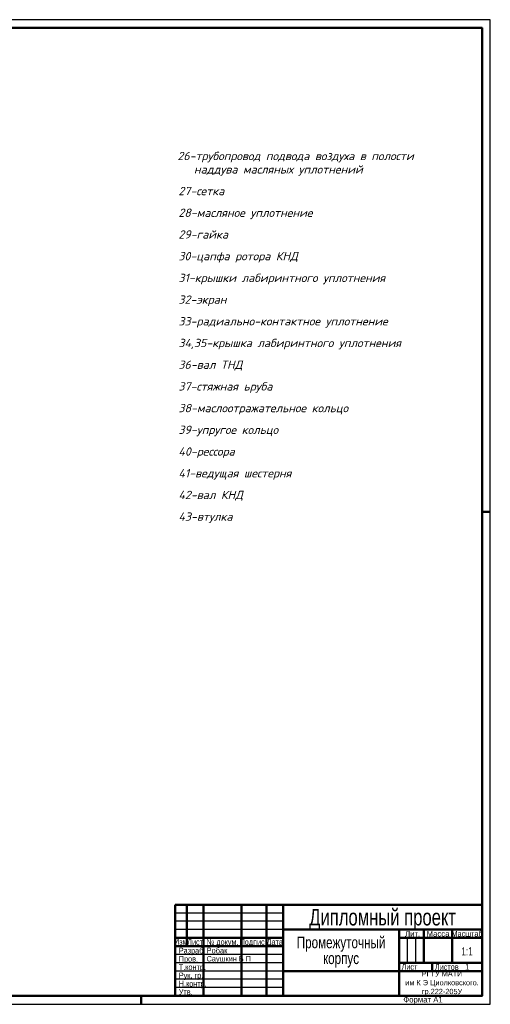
# Model space of a CAD drawing. Header units: millimetres. Extents: x 612 to 1453, y -79 to 515.
# Tile 5 of 5: x 1169 to 1453, y -79 to 515. Entities that reach past the tile are written whole.
import ezdxf
from ezdxf.enums import TextEntityAlignment as Align

# ---------------------------------------------------------------- set-up
doc = ezdxf.new("R2010")
doc.units = ezdxf.units.MM
doc.layers.add('AM_6', color=2, linetype='Continuous', lineweight=35)
doc.layers.add('AM_BOR', color=7, linetype='Continuous', lineweight=50)
doc.styles.add('ROMANS', font='romans.shx', dxfattribs={"oblique": 15, "height": 5})
doc.styles.get("Standard").update_dxf_attribs({"font": 'aaa.shx'})

# ---------------------------------------------------------------- blocks, each defined once
blk = doc.blocks.new('A1')
at = {"color": 7, "lineweight": 50}
blk.add_lwpolyline([(20, 5), (836, 5), (836, 589), (20, 589)], dxfattribs=at)
at = {"layer": 'AM_BOR', "color": 6}
for p, q in [((841, 297), (836, 297)), ((630.5, 0), (630.5, 5))]:
    blk.add_line(p, q, dxfattribs=at)
at = {"layer": 'AM_BOR', "color": 7}
blk.add_line((589, 5), (20, 5), dxfattribs=at)
at = {"layer": 'AM_BOR', "color": 6, "lineweight": 25}
blk.add_lwpolyline([(0, 0), (841, 0), (841, 594), (0, 594)], close=True, dxfattribs=at)
at = {"layer": 'AM_BOR', "color": 5, "lineweight": 35}
blk.add_text('Формат А1', height=3.5, dxfattribs=at).set_placement((788.55, 1.02))
at = {"layer": 'AM_BOR', "color": 7, "lineweight": 70, "ltscale": 0.75, "width": 0.75}
blk.add_attdef('NUMB', text='', height=7, rotation=180, dxfattribs=at).set_placement((55, 582), align=Align.MIDDLE_CENTER)
blk = doc.blocks.new('SHTAMP СТУДЕНТ')
at = {"color": 7, "lineweight": 50}
for p, q in [((-185, 55), (0, 55)), ((-185, 55), (-185, 0)), ((-178, 30), (-178, 55)), ((-168, 0), (-168, 55)), ((-145, 0), (-145, 55)), ((-130, 0), (-130, 55)), ((-120, 0), (-120, 55)), ((-120, 40), (0, 40)), ((-50, 0), (-50, 40)), ((-35, 20), (-35, 40)), ((-18, 20), (-18, 40)), ((-185, 35), (-120, 35)), ((-185, 30), (-120, 30)), ((-50, 35), (0, 35)), ((-50, 20), (0, 20)), ((-30, 15), (-30, 20)), ((-120, 15), (0, 15))]:
    blk.add_line(p, q, dxfattribs=at)
for p, q in [((0, 0), (0, 55)), ((-185, 0), (0, 0))]:
    blk.add_line(p, q)
at = {"color": 6, "lineweight": 25}
for p, q in [((-120, 50), (-185, 50)), ((-120, 45), (-185, 45)), ((-120, 40), (-185, 40)), ((-45, 20), (-45, 35)), ((-40, 20), (-40, 35)), ((-120, 25), (-185, 25)), ((-120, 20), (-185, 20)), ((-120, 15), (-185, 15)), ((-120, 10), (-185, 10)), ((-120, 5), (-185, 5))]:
    blk.add_line(p, q, dxfattribs=at)
at = {"color": 5, "lineweight": 35}
for s, p in [(' Лит.', (-42.5, 37.5)), ('Масса', (-26.5, 37.5))]:
    blk.add_text(s, height=3.5, dxfattribs=at).set_placement(p, align=Align.MIDDLE_CENTER)
at = {"color": 5, "lineweight": 35, "width": 0.75}
for s, p in [('Масштаб', (-9, 37.5)), ('Изм', (-181.63, 32.59)), ('Лист', (-173, 32.5)), ('№ докум.', (-156.5, 32.5)), ('Подпись', (-137.5, 32.5)), ('Дата', (-125, 32.5))]:
    blk.add_text(s, height=3.5, dxfattribs=at).set_placement(p, align=Align.MIDDLE_CENTER)
for s, p in [('Разраб.', (-182.85, 25.6)), ('Пров.', (-182.85, 20.6)), ('Т.контр.', (-182.85, 15.6)), ('Лист', (-48.51, 15.78)), ('Листов', (-28.39, 15.68)), ('Рук. гр.', (-182.85, 10.6)), ('Н.контр.', (-182.85, 5.6)), ('Утв.', (-182.85, 0.6))]:
    blk.add_text(s, height=3.5, dxfattribs=at).set_placement(p)
at = {"color": 7, "lineweight": 70, "ltscale": 0.75, "width": 0.75}
for tag, height, p in [('NUMB', 10, (-60, 47.5)), ('NAME1', 7, (-85, 35.75)), ('NAME2', 7, (-85, 27.45)), ('NAME3', 7, (-85, 19.15))]:
    blk.add_attdef(tag, text='', height=height, dxfattribs=at).set_placement(p, align=Align.MIDDLE_CENTER)
at = {"color": 7, "width": 0.75, "flags": 12}
blk.add_attdef('GEN-TITLE-SCA{40.5}', text='', height=5, dxfattribs=at).set_placement((-8.99, 24.38), align=Align.CENTER)
at = {"color": 1, "lineweight": 35, "ltscale": 0.75, "width": 0.8}
for tag, p in [('RAZRAB', (-166.08, 25.67)), ('PROVER', (-166.08, 20.78))]:
    blk.add_attdef(tag, p, '', height=3.5, dxfattribs=at)
at = {"color": 2, "width": 0.55}
blk.add_attdef('GEN-TITLE-DAT{2.7}', text='', height=3.5, dxfattribs=at).set_placement((-125, 27.5), align=Align.MIDDLE_CENTER)
at = {"color": 7, "lineweight": 35, "ltscale": 0.75, "width": 0.8}
blk.add_attdef('MASS', text='', height=5, dxfattribs=at).set_placement((-26.45, 24.38), align=Align.CENTER)
at = {"color": 1, "lineweight": 35, "ltscale": 0.75, "width": 0.75}
for tag, p in [('LIST', (-35.97, 15.87)), ('LISTOV', (-8.91, 15.73))]:
    blk.add_attdef(tag, text='', height=3.5, dxfattribs=at).set_placement(p, align=Align.CENTER)
at = {"color": 7, "lineweight": 50, "ltscale": 0.75, "width": 0.75}
for tag, p in [('MATER1', (-98.43, 8.52)), ('MATER2', (-98.43, 1.52))]:
    blk.add_attdef(tag, p, '', height=5, dxfattribs=at)
blk.add_attdef('MATER', text='', height=5, dxfattribs=at).set_placement((-101.07, 5.22), align=Align.RIGHT)
at = {"color": 2, "width": 0.65}
blk.add_attdef('GEN-TITLE-DWG{40.5}', (-184, -4), '', height=3, dxfattribs=at)

msp = doc.modelspace()

# ---------------------------------------------------------------- block references
at = {"lineweight": 0}
msp.add_blockref('A1', (611.88, -78.89), dxfattribs=at)
ref = msp.add_blockref('SHTAMP СТУДЕНТ', (1447.88, -73.89), dxfattribs=at)
ref.add_attrib('NUMB', 'Дипломный проект', dxfattribs={"color": 7, "lineweight": 70, "ltscale": 0.75, "height": 10, "width": 0.75}).set_placement((1387.88, -26.39), align=Align.MIDDLE_CENTER)
ref.add_attrib('RAZRAB', 'Робак', (1281.8, -48.23), dxfattribs={"color": 1, "lineweight": 35, "ltscale": 0.75, "height": 3.5, "width": 0.8})
ref.add_attrib('PROVER', 'Саушкин Б П', (1281.8, -53.11), dxfattribs={"color": 1, "lineweight": 35, "ltscale": 0.75, "height": 3.3, "width": 0.8})
ref.add_attrib('NAME2', 'Промежуточный', dxfattribs={"color": 7, "lineweight": 70, "ltscale": 0.75, "height": 7, "width": 0.75}).set_placement((1362.88, -41.64), align=Align.MIDDLE_CENTER)
ref.add_attrib('NAME3', 'корпус', dxfattribs={"color": 7, "lineweight": 70, "ltscale": 0.75, "height": 7, "width": 0.75}).set_placement((1362.88, -51.19), align=Align.MIDDLE_CENTER)
ref.add_attrib('GEN-TITLE-SCA{40.5}', '1:1', dxfattribs={"color": 7, "height": 5, "width": 0.75}).set_placement((1438.89, -49.52), align=Align.CENTER)
ref.add_attrib('LISTOV', '1', dxfattribs={"color": 1, "lineweight": 35, "ltscale": 0.75, "height": 3.5, "width": 0.75}).set_placement((1438.97, -58.16), align=Align.CENTER)

# ---------------------------------------------------------------- texts
at = {"style": 'ROMANS', "oblique": 15}
for s, p in [('26-трубопровод подвода воздуха в полости', (1264.2, 430.36)), ('   наддува масляных уплотнений', (1264.2, 422.27)), ('27-сетка', (1264.8, 409.21)), ('28-масляное уплотнение', (1264.8, 396.11)), ('29-гайка', (1264.8, 383.02)), ('30-цапфа ротора КНД', (1264.8, 369.92)), ('31-крышки лабиринтного уплотнения', (1264.8, 356.83)), ('32-экран', (1264.8, 343.73)), ('33-радиально-контактное уплотнение', (1264.8, 330.64)), ('34,35-крышка лабиринтного уплотнения', (1264.8, 317.54)), ('36-вал ТНД', (1264.8, 304.44)), ('37-стяжная ьруба', (1264.8, 291.35)), ('38-маслоотражательное кольцо', (1264.8, 278.25)), ('39-упругое кольцо', (1264.8, 265.16)), ('40-рессора', (1264.8, 252.06)), ('41-ведущая шестерня', (1264.8, 238.97)), ('42-вал КНД', (1264.8, 225.87)), ('43-втулка', (1264.8, 212.78))]:
    msp.add_text(s, height=5, dxfattribs=at).set_placement(p)
at = {"layer": 'AM_6', "color": 7, "lineweight": 50, "insert": (1423.78, -66.39), "char_height": 3.2, "width": 50, "attachment_point": 5}
msp.add_mtext('РГТУ МАТИ\\Pим К Э Циолковского.\\Pгр.222-205У', dxfattribs=at)

doc.saveas('drawing.dxf')
